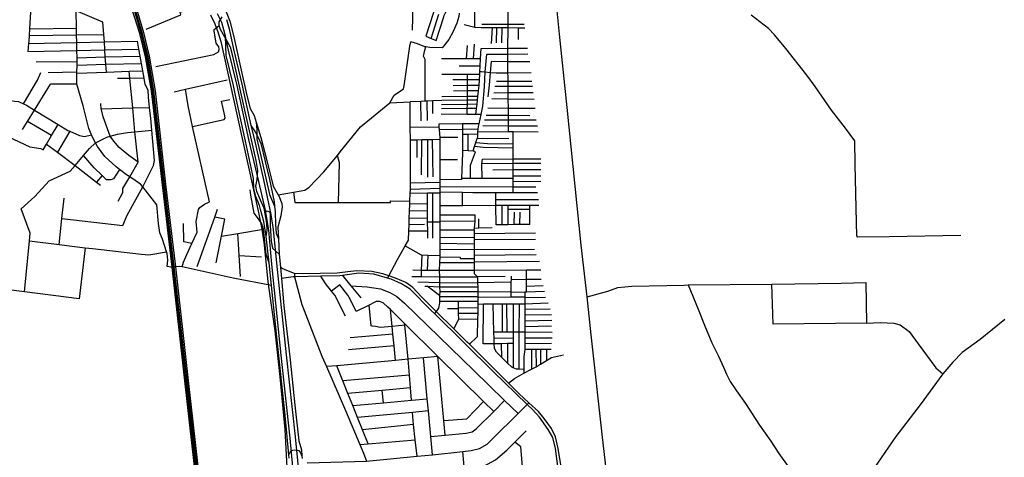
# Model space of a CAD drawing. Header units: millimetres. Extents: x 664923 to 767831, y 3118803 to 3207600.
# Tile 107 of 256: x 724579 to 728449, y 3152654 to 3154375. Entities that reach past the tile are written whole.
import ezdxf

# ---------------------------------------------------------------- set-up
doc = ezdxf.new("R2010")
doc.units = ezdxf.units.MM
for name, color, linetype in [('railways', 4, 'Continuous'), ('roads_2', 2, 'Continuous'), ('roads_3', 3, 'Continuous')]:
    doc.layers.add(name, color=color, linetype=linetype)

msp = doc.modelspace()

# ---------------------------------------------------------------- linework, layer by layer
at = {"layer": 'railways'}
for points in [[(725499.06, 3150597.98), (725420.46, 3151304.14), (725339.57, 3152012.16), (725307.42, 3152293.47), (725232.38, 3152955.58), (725181.77, 3153402.13), (725144.15, 3153726.6), (725101.57, 3154095.24), (725078.43, 3154229.6), (725056.09, 3154321.88), (725017.85, 3154453.12), (725007.41, 3154490.47), (725001.97, 3154520.24)], [(725503.98, 3150598.21), (725424.76, 3151304.5), (725343.87, 3152012.67), (725311.73, 3152294.03), (725236.62, 3152955.95), (725186.19, 3153402.58), (725148.26, 3153727.15), (725106.21, 3154095.5), (725083.19, 3154230.52), (725060.49, 3154323.66), (725008.83, 3154497.34)], [(725013.97, 3154499.19), (725064.96, 3154324.67), (725087.94, 3154231.46), (725110.86, 3154095.76), (725152.39, 3153727.71), (725190.89, 3153403.05), (725240.85, 3152956.33), (725316.04, 3152294.6), (725348.18, 3152013.19), (725429.06, 3151304.85), (725508.91, 3150598.4)], [(725494.19, 3150597.29), (725416.17, 3151303.78), (725335.26, 3152011.64), (725303.11, 3152292.91), (725228.15, 3152955.2), (725177.44, 3153401.69), (725140.03, 3153726.04), (725096.92, 3154094.98), (725073.68, 3154228.67), (725051.19, 3154320.7), (725008.19, 3154457.02)], [(725328.35, 3154394.73), (725345.44, 3154359.13), (725359, 3154323.94), (725369.12, 3154289.19), (725433.15, 3153997.41), (725517.43, 3153616.41), (725531.13, 3153551.73), (725539.74, 3153489.42)], [(725539.74, 3153489.42), (725554.32, 3153344.32), (725581.78, 3153151.34), (725600.94, 3152970.23), (725621.04, 3152763.29), (725644.85, 3152316.96), (725669.57, 3152089.46), (725664.04, 3151933.51), (725679.59, 3151870.93), (725789.68, 3151576.51), (725806, 3151426.99), (725825.16, 3151206.69), (725910.16, 3150345.56), (725918.13, 3150252.86), (725921.79, 3150210.25), (725930.72, 3150106.44), (725997.65, 3149327.94)]]:
    msp.add_lwpolyline(points, dxfattribs=at)
at = {"layer": 'roads_2'}
for points in [[(727295.13, 3149987.75), (727295.93, 3150009.26), (727246.27, 3150196.89), (727171.09, 3150483.43), (727091.07, 3150790.56), (727072.57, 3150870.73), (727067.16, 3150910.6), (727059.52, 3150971.3), (727042.23, 3151135.24), (727023.67, 3151312.6), (727004.59, 3151506.01), (726999.02, 3151574.79), (726995.29, 3151606.54), (726969.79, 3151823.84), (726947.5, 3152028.52), (726905.68, 3152414.8), (726868.11, 3152744.56), (726825.42, 3153135.12), (726808.77, 3153285.11), (726786.22, 3153488.39), (726730.29, 3154029.53), (726700.63, 3154318.14), (726673.84, 3154581.26)], [(725567.96, 3153330.33), (725417.77, 3153358.43), (725216.94, 3153402.94), (725208.43, 3153404.81), (725190.89, 3153403.05), (725186.19, 3153402.58), (725181.77, 3153402.13), (725177.44, 3153401.69), (725173.02, 3153401.25), (725158.07, 3153404.34), (725161.6, 3153429.62), (725158, 3153455.52), (725155.98, 3153462), (725140.28, 3153512.34), (725129.94, 3153537.15), (725124.21, 3153573.8), (725118.37, 3153646.42), (725062.14, 3153718.21), (725053.93, 3153728.69), (725011.26, 3153757.21), (724999.07, 3153765.36), (724971.18, 3153786.24), (724957.47, 3153796.51), (724913.57, 3153836.46), (724884.38, 3153876.31), (724876.45, 3153890.75), (724866.94, 3153908.11), (724860.99, 3153921.67), (724849.95, 3153946.85), (724828.31, 3154036.28), (724803.08, 3154121.81), (724803.76, 3154165.16), (724803.82, 3154168.79), (724804.26, 3154196.88), (724804.15, 3154209.37), (724803.99, 3154225.61), (724803.45, 3154254.16), (724802.86, 3154284.77), (724802.42, 3154315.68), (724802.04, 3154341.58), (724801.18, 3154409.88)], [(725658.14, 3152559.95), (725641.91, 3152728.89), (725607.01, 3153055.53), (725569.69, 3153413.46), (725557.68, 3153547), (725551.64, 3153585.2), (725544.6, 3153625.68), (725519.17, 3153738.31), (725480.01, 3153904.14), (725433.05, 3154115.92), (725399.94, 3154254.79), (725387.3, 3154309.86), (725381.58, 3154334.74), (725372.7, 3154364.62), (725356.78, 3154397.98)], [(725383.25, 3154422.78), (725404.44, 3154368.86), (725418.55, 3154312.63), (725448.97, 3154175.97), (725471.85, 3154076.68), (725484.41, 3154025.97), (725499.9, 3153997.7), (725507.72, 3153972.03), (725526.24, 3153911.24), (725550.1, 3153821.75), (725574.42, 3153720.58), (725594.65, 3153686.64), (725597.17, 3153682.41), (725608.47, 3153652.39), (725610.12, 3153638.66), (725604.78, 3153604.15), (725592.97, 3153558.72), (725595.58, 3153512.73), (725598.97, 3153452.63), (725599.61, 3153441.36), (725603.41, 3153400.83), (725607.46, 3153357.59), (725617.59, 3153249.42), (725639.9, 3153048.62), (725659.91, 3152859.46), (725676.45, 3152718.66), (725686.59, 3152682.83), (725688.32, 3152658.53), (725688.97, 3152649.45)], [(725637.54, 3152650.19), (725636.34, 3152663.51), (725622.3, 3152819.48), (725591.93, 3153103.42), (725573.35, 3153278.83), (725567.96, 3153330.33), (725558.76, 3153418.27), (725547.93, 3153521.8), (725551.32, 3153546.02), (725549.9, 3153575.4), (725544.12, 3153611.99), (725539.71, 3153633.71), (725525.79, 3153665.7), (725510.61, 3153699.82), (725507.07, 3153720.93), (725512.27, 3153746.76), (725514.8, 3153781.58), (725508.74, 3153820.93), (725463.44, 3154018.76), (725434.39, 3154149.48), (725416.22, 3154231.23), (725407.02, 3154266.39), (725367.63, 3154336.07), (725362.24, 3154352.25), (725362.89, 3154366.26), (725374.94, 3154386.72)], [(725391.14, 3154375.76), (725401.53, 3154338.79), (725418.97, 3154259.06), (725452.29, 3154121.12), (725487.75, 3153959.17), (725499.74, 3153908.18), (725537.48, 3153744.63), (725565.91, 3153608.88), (725574.65, 3153550.08), (725587.81, 3153417.24), (725626.1, 3153056.59), (725661.38, 3152734.18), (725678.38, 3152561.96)], [(728278.02, 3153525.93), (727996.54, 3153520.88), (727872.74, 3153519.57), (727868.72, 3153524.9), (727867.67, 3153579.22), (727862.37, 3153805.2), (727861.66, 3153898.28), (727824.35, 3153947.99), (727769.44, 3154019.45), (727704.98, 3154111.72), (727672.99, 3154156.35), (727590, 3154261.68), (727545.86, 3154316.03), (727521.46, 3154340.03), (727453.4, 3154393.47)], [(725547.93, 3153521.8), (725538, 3153581.42), (725525.59, 3153628.85), (725521.53, 3153644.37), (725506.93, 3153680.05), (725499.37, 3153711.43), (725497.87, 3153750.1), (725465.65, 3153897.1), (725427.21, 3154077.48), (725419.51, 3154116.36), (725390.76, 3154234.82), (725387.3, 3154309.86)], [(725594.65, 3153686.64), (725654.7, 3153696.97), (725698.93, 3153704.59), (725717.08, 3153715.93), (725774.78, 3153776.79), (725827.25, 3153841.5), (725838.08, 3153854.86), (725918.16, 3153953.48), (726033.49, 3154048.26)], [(726033.49, 3154048.26), (726113.09, 3154051.66)], [(726114.2, 3153902.49), (726113.83, 3153952.47), (726113.09, 3154051.66)], [(725507.72, 3153972.03), (725510.57, 3153941.63), (725510.84, 3153906.65), (725532.15, 3153815.47), (725561.09, 3153687.1), (725580.9, 3153641.93)], [(725487.75, 3153959.17), (725504.18, 3153933.9), (725517.52, 3153908.94), (725526.92, 3153888.39)], [(726114.2, 3153902.49), (726141.55, 3153903.1), (726159.59, 3153903.51), (726182.89, 3153904.04), (726200.32, 3153904.43), (726230.24, 3153905.11)], [(726230.24, 3153905.11), (726230.37, 3153824.31), (726230.51, 3153744.66), (726230.52, 3153735.9), (726230.55, 3153718.45), (726230.56, 3153711.3), (726230.58, 3153697.58), (726230.59, 3153694.13), (726230.67, 3153642.81), (726230.69, 3153635.47), (726230.68, 3153607.41), (726230.67, 3153584.04), (726230.67, 3153579.57), (726230.66, 3153547.99), (726230.65, 3153518.8), (726230.64, 3153496.8), (726230.63, 3153472.43), (726230.39, 3153447.87), (726230.16, 3153441.93), (726229.35, 3153420.33), (726228.14, 3153388.19), (726228.6, 3153364.28), (726229.05, 3153340.9), (726229.36, 3153324.99), (726229.73, 3153305.67), (726229.26, 3153289.97), (726229.12, 3153285.48), (726228.54, 3153266.41), (726228.4, 3153261.62), (726225.26, 3153240.34), (726215.82, 3153227.98), (726208.56, 3153219.47)], [(725526.92, 3153888.39), (725560.55, 3153746.63), (725579.44, 3153658.37), (725580.9, 3153641.93), (725582.89, 3153619.78), (725584.05, 3153569.23), (725586.42, 3153536.02), (725595.58, 3153512.73)], [(725544.12, 3153611.99), (725546.15, 3153620.23), (725551.9, 3153623.03), (725561.15, 3153619.93), (725563.18, 3153612.28), (725562.83, 3153596.9), (725563.25, 3153565.38), (725567.7, 3153504.51), (725572.13, 3153476.73), (725598.97, 3153452.63)], [(725658.8, 3153377.42), (725658.55, 3153363.79), (725687.7, 3153255.49), (725766.78, 3153052.23), (725784.62, 3153010.79), (725858.86, 3152838.34), (725915.67, 3152704.07), (725930.14, 3152669.89), (725941.79, 3152639.25)], [(728450.31, 3153195.6), (728353.68, 3153117.31), (728283.2, 3153066.06), (728246.6, 3153028.21), (728206.96, 3152981.8), (728118.65, 3152860.16), (728022.9, 3152736.27), (727907.74, 3152568.46)], [(725636.34, 3152663.51), (725642.8, 3152676.68), (725652.15, 3152682.14), (725660.67, 3152682.99), (725675.47, 3152680.98), (725680.91, 3152673.98), (725688.32, 3152658.53)]]:
    msp.add_lwpolyline(points, dxfattribs=at)
at = {"layer": 'roads_3'}
for points in [[(726367.82, 3154344.33), (726367.74, 3154379.39), (726367.69, 3154401.59), (726367.55, 3154463.15), (726367.51, 3154479.85), (726367.47, 3154497.14), (726367.42, 3154519.32), (726367.17, 3154562.07), (726367.05, 3154583.27), (726366.46, 3154685.46), (726366.4, 3154694.58), (726366.86, 3154717.41), (726366.98, 3154723.09), (726367.25, 3154736.83), (726367.47, 3154747.53), (726368.01, 3154774.48), (726368.2, 3154784.33)], [(726122.85, 3154334.08), (726125.23, 3154432.06), (726125.71, 3154452.2), (726127.5, 3154519.14), (726128.47, 3154555.4), (726135.02, 3154582.09), (726140.37, 3154603.94), (726142.89, 3154626.98), (726142.92, 3154630.07), (726143.48, 3154689.07), (726141.73, 3154703.8), (726141.11, 3154709.06), (726136.97, 3154729.8), (726135.65, 3154736.46), (726133.65, 3154778.04)], [(726215.34, 3154293.74), (726245.38, 3154386.49), (726246.3, 3154388.86), (726253.14, 3154404.59), (726254.57, 3154519.74), (726253.92, 3154584.48), (726253.52, 3154631.5), (726253.27, 3154660.21)], [(726207.94, 3154583.56), (726208.97, 3154519.53), (726206.83, 3154419.63), (726205.03, 3154403.86), (726174.69, 3154309.7)], [(724626.78, 3154493.46), (724617.83, 3154339.72), (724616.19, 3154312.91), (724614.82, 3154290.38), (724613.96, 3154281.47), (724610.95, 3154250.3)], [(725075.29, 3154337.54), (725212.3, 3154394.09), (725209.49, 3154405.06), (725285.99, 3154431.01), (725334.13, 3154447.63)], [(726499, 3154460.35), (726498.65, 3154438.99), (726498.3, 3154418.22), (726498.03, 3154401.49), (726497.66, 3154378.89), (726497.31, 3154357.28), (726497.07, 3154342.55), (726495.81, 3154262.69), (726496.03, 3154239.79), (726496.32, 3154209.54), (726496.73, 3154166.43), (726496.88, 3154150.67), (726497.06, 3154133.64), (726497.28, 3154114.22), (726497.58, 3154086.86), (726497.82, 3154064.19), (726498.19, 3154027.04), (726498.24, 3153999.31), (726498.28, 3153980.95), (726498.33, 3153958.16), (726498.38, 3153935.11)], [(724906.12, 3154364.91), (724801.18, 3154409.88)], [(726305.86, 3154401.3), (726304.29, 3154388.27), (726296.89, 3154361.9), (726281.92, 3154328.74), (726265.9, 3154297.38), (726246.31, 3154272.4), (726238.96, 3154264.38), (726190.91, 3154265.08), (726174.79, 3154267.86), (726170.97, 3154268.52), (726142.97, 3154280.29), (726116.39, 3154287.53)], [(724919.92, 3154169.19), (724917.15, 3154199.67), (724914.53, 3154228.59), (724913.17, 3154256.47), (724911.67, 3154287.47), (724909.53, 3154317.27), (724906.12, 3154364.91)], [(726196.44, 3154301.16), (726226.72, 3154396.17)], [(724617.83, 3154339.72), (724802.04, 3154341.58)], [(725113.66, 3154190.77), (725341.86, 3154237.63), (725360.61, 3154248.38), (725362.74, 3154258.42), (725360.82, 3154267.82), (725351.04, 3154283.02), (725342.58, 3154331.15), (725343.45, 3154336.17), (725362.24, 3154352.25)], [(726564.87, 3154342.27), (726537.96, 3154342.38), (726497.07, 3154342.55), (726473.72, 3154342.65), (726454.07, 3154342.74), (726436.74, 3154342.8), (726419.1, 3154342.88), (726390.92, 3154342.74), (726367.82, 3154344.33), (726325.42, 3154354.58)], [(726395.72, 3154356.95), (726497.31, 3154357.28), (726561.13, 3154357.52)], [(726433.32, 3154281.93), (726436.74, 3154342.8)], [(726453.49, 3154284.46), (726454.07, 3154342.74)], [(726473.72, 3154342.65), (726472.99, 3154283.69)], [(726537.96, 3154342.38), (726537.67, 3154297.35)], [(724613.96, 3154281.47), (724802.86, 3154284.77), (724911.67, 3154287.47), (725041.2, 3154290.71)], [(724616.19, 3154312.91), (724802.42, 3154315.68), (724909.53, 3154317.27)], [(724983.61, 3153566.16), (725001.5, 3153606.81), (725062.14, 3153718.21), (725105.02, 3153801.47), (725108.2, 3153821.4), (725097.63, 3153940.88), (725093.53, 3153987.11), (725089.06, 3154029.97), (725084.83, 3154070.49), (725084.02, 3154098.5), (725072.37, 3154120.86), (725067.92, 3154145.09), (725062.57, 3154174.15), (725057.25, 3154203.13), (725051.89, 3154232.29), (725046.93, 3154259.29), (725041.2, 3154290.71)], [(726033.49, 3154048.26), (726051.16, 3154078.3), (726086.83, 3154102.56), (726089.36, 3154115), (726112.81, 3154271.24), (726116.39, 3154287.53)], [(726174.69, 3154309.7), (726196.44, 3154301.16), (726215.34, 3154293.74)], [(724610.95, 3154250.3), (724803.45, 3154254.16), (724913.17, 3154256.47), (725046.93, 3154259.29)], [(726173.09, 3154054.37), (726171.99, 3154217.99), (726165.83, 3154231.79), (726171.27, 3154255.29), (726174.79, 3154267.86)], [(726334.42, 3154221.08), (726339.1, 3154273.59)], [(726363.01, 3154220.87), (726365.95, 3154279.15)], [(726372.1, 3154002.74), (726374.57, 3154025.8), (726376.33, 3154042.36), (726378.1, 3154058.88), (726379.6, 3154072.88), (726382.04, 3154095.71), (726384.29, 3154116.72), (726385.65, 3154139.16), (726386.93, 3154160.19), (726387.62, 3154171.43), (726388.86, 3154191.88), (726390.62, 3154220.67), (726393.09, 3154261.51)], [(726393.09, 3154261.51), (726495.81, 3154262.69), (726574.7, 3154263.59)], [(724804.15, 3154209.37), (724642.93, 3154207.93)], [(724803.99, 3154225.61), (724914.53, 3154228.59), (725051.89, 3154232.29)], [(724804.26, 3154196.88), (724917.15, 3154199.67), (725057.25, 3154203.13)], [(726390.62, 3154220.67), (726363.01, 3154220.87), (726334.42, 3154221.08), (726236.3, 3154221.79)], [(726361.77, 3153858.96), (726366.72, 3153876.27), (726371.24, 3153892.03), (726377.15, 3153907.36), (726379.47, 3153913.24), (726379.3, 3153925.84), (726379.19, 3153934.71), (726380.7, 3153944.41), (726382.32, 3153954.84), (726384.66, 3153966.02), (726392.11, 3154001.57), (726399.03, 3154034.62), (726405.66, 3154111.19), (726408.88, 3154169.61), (726415.34, 3154239.84)], [(726415.34, 3154239.84), (726496.03, 3154239.79), (726575.88, 3154241.12)], [(726432.13, 3154210.32), (726428.06, 3154168.05), (726424.39, 3154117.4), (726419.19, 3154071.51)], [(726584.19, 3154209.62), (726496.32, 3154209.54), (726432.13, 3154210.32)], [(724593.72, 3154044.05), (724648.12, 3154137), (724662.04, 3154166.92)], [(724803.82, 3154168.79), (724691.05, 3154166.12)], [(724803.76, 3154165.16), (724919.92, 3154169.19), (725009.49, 3154172.3), (725062.57, 3154174.15)], [(724965.7, 3153661.14), (724984.38, 3153695.74), (724983.51, 3153710.93), (725011.26, 3153757.21), (725043.8, 3153815.06), (725031.82, 3153934.45), (725022.98, 3154028.61), (725012.15, 3154144.09), (725009.49, 3154172.3)], [(726388.86, 3154191.88), (726306, 3154192.28)], [(726387.62, 3154171.43), (726394.3, 3154170.79), (726408.88, 3154169.61), (726428.06, 3154168.05), (726451.08, 3154166.19), (726496.73, 3154166.43), (726589.73, 3154166.92)], [(725067.92, 3154145.09), (725012.15, 3154144.09), (724963.05, 3154143.48)], [(725186.44, 3154091.88), (725230.48, 3154101.84), (725393.85, 3154138.76)], [(726386.93, 3154160.19), (726339.23, 3154160.12), (726237.68, 3154159.58)], [(726385.65, 3154139.16), (726339.06, 3154138.93), (726281.87, 3154138.65)], [(726337.98, 3154002.81), (726338.16, 3154025.57), (726338.3, 3154041.92), (726338.43, 3154058.43), (726338.54, 3154072.64), (726338.72, 3154095.01), (726338.89, 3154116.16), (726339.06, 3154138.93), (726339.23, 3154160.12)], [(726452.33, 3154133.93), (726497.06, 3154133.64), (726592.27, 3154133.01)], [(724589.15, 3153942.73), (724608.79, 3153974.66), (724636.53, 3154019.72), (724699.46, 3154121.82)], [(724803.08, 3154121.81), (724699.46, 3154121.82)], [(725216.94, 3153402.94), (725222.76, 3153421.25), (725236.12, 3153451.14), (725255.78, 3153494.82), (725275.82, 3153539.26), (725272.3, 3153581.73), (725281.45, 3153628.86), (725287.31, 3153636.09), (725305.43, 3153649.33), (725325.29, 3153659.29), (725258.58, 3153955.39), (725240.31, 3154036.53), (725230.48, 3154101.84)], [(726384.29, 3154116.72), (726338.89, 3154116.16), (726283.13, 3154115.48)], [(726382.04, 3154095.71), (726338.72, 3154095.01), (726283.34, 3154094.11)], [(726596.71, 3154087.74), (726497.58, 3154086.86), (726441.85, 3154086.36)], [(726445.97, 3154114.28), (726497.28, 3154114.22), (726594.37, 3154114.11)], [(724496.07, 3154075.08), (724543.41, 3154056.92), (724558.13, 3154055.16), (724573.85, 3154053.28), (724593.72, 3154044.05), (724605.28, 3154038.68), (724636.53, 3154019.72), (724729.97, 3153963.04), (724768.28, 3153939.82), (724775.63, 3153936.62), (724814.11, 3153919.9), (724832.96, 3153915.45), (724860.99, 3153921.67)], [(725258.58, 3153955.39), (725382.54, 3153982.31), (725385.96, 3153987.32), (725384.67, 3153997.36), (725372.21, 3154055.08), (725404.1, 3154061.41)], [(726378.1, 3154058.88), (726338.43, 3154058.43), (726238.43, 3154057.34), (726203.07, 3154055.74), (726178.99, 3154054.64), (726173.09, 3154054.37), (726156.1, 3154053.6), (726113.09, 3154051.66)], [(726156.33, 3153977.89), (726156.1, 3154053.6)], [(726178.99, 3154054.64), (726180.66, 3153978.16)], [(726203.01, 3154006.63), (726203.07, 3154055.74)], [(726379.6, 3154072.88), (726338.54, 3154072.64), (726237.74, 3154072.05)], [(726434.56, 3154065.04), (726497.82, 3154064.19), (726600.43, 3154062.8)], [(725043.8, 3153815.06), (725007.14, 3153840.91), (724969.6, 3153871.95), (724948.43, 3153896.74), (724934.38, 3153916.83), (724906.92, 3153993.7), (724900.02, 3154020.5), (724899.46, 3154025.1), (724897.05, 3154044.88)], [(724899.46, 3154025.1), (725022.98, 3154028.61), (725089.06, 3154029.97)], [(726374.57, 3154025.8), (726338.16, 3154025.57), (726236.82, 3154024.88)], [(726376.33, 3154042.36), (726338.3, 3154041.92), (726237.33, 3154040.79)], [(726419.38, 3154027.8), (726498.19, 3154027.04), (726604.61, 3154026.81)], [(724704.06, 3153920.01), (724608.79, 3153974.66)], [(726392.11, 3154001.57), (726372.1, 3154002.74), (726337.98, 3154002.81), (726235.62, 3154003.04)], [(726405.55, 3153981.59), (726498.28, 3153980.95), (726609.31, 3153980.89)], [(726412.29, 3154000.07), (726498.24, 3153999.31), (726584.04, 3153997.94)], [(724471.64, 3153966.82), (724509.52, 3153925.91), (724618.79, 3153874.73), (724661.61, 3153868.07), (724670.78, 3153863.53)], [(724584.27, 3153631.13), (724638.47, 3153679.5), (724694.33, 3153741.95), (724777.36, 3153779.71), (724796.69, 3153802.14), (724830.16, 3153840.95), (724853.24, 3153868.14), (724876.45, 3153890.75), (724921.06, 3153912.92), (724934.38, 3153916.83), (724962.67, 3153925.14), (725003.03, 3153931.64), (725031.82, 3153934.45), (725097.63, 3153940.88)], [(724670.78, 3153863.53), (724683.63, 3153886.04), (724704.06, 3153920.01), (724729.97, 3153963.04)], [(724775.63, 3153936.62), (724727.06, 3153853.81)], [(726113.83, 3153952.47), (726226.72, 3153954.37)], [(726384.66, 3153966.02), (726318.76, 3153965.44), (726225.57, 3153964.62)], [(726225.57, 3153964.62), (726226.72, 3153954.37), (726227.58, 3153942.29), (726229.77, 3153911.72), (726230.24, 3153905.11)], [(726380.7, 3153944.41), (726318.84, 3153942.83), (726227.58, 3153942.29)], [(726318.76, 3153965.44), (726318.84, 3153942.83), (726318.9, 3153924.7), (726319.12, 3153861.96), (726319.15, 3153849.86), (726315.88, 3153752.15), (726315.69, 3153746.13)], [(726379.19, 3153934.71), (726498.38, 3153935.11), (726518.2, 3153934.96), (726616.97, 3153934.19)], [(726399.72, 3153958.43), (726498.33, 3153958.16), (726613.94, 3153957.84)], [(726518.55, 3153695.13), (726518.5, 3153717.33), (726518.44, 3153739.32), (726518.4, 3153751.8), (726518.37, 3153760.51), (726518.3, 3153785.5), (726518.24, 3153809.32), (726518.19, 3153827.46), (726518.07, 3153870.41), (726518.02, 3153886.75), (726518.01, 3153890.98), (726518.2, 3153934.96)], [(726024.12, 3153358.95), (726029.06, 3153368.15), (726063.35, 3153432.06), (726094.3, 3153486.19), (726106.94, 3153508.3), (726108.29, 3153543.41), (726109.25, 3153568.23), (726110.21, 3153593.18), (726111.32, 3153622.04), (726112.38, 3153649.52), (726112.85, 3153661.7), (726114.07, 3153692.88), (726114.31, 3153707.84), (726114.35, 3153733.63), (726114.56, 3153856.04), (726114.2, 3153902.49)], [(726141.49, 3153832.6), (726141.55, 3153903.1)], [(726158.41, 3153764.76), (726159.59, 3153903.51)], [(726182.31, 3153755.34), (726182.89, 3153904.04)], [(726200.32, 3153904.43), (726202.34, 3153757.53)], [(726300.73, 3153911.83), (726229.77, 3153911.72)], [(726318.9, 3153924.7), (726341.83, 3153925.14), (726379.3, 3153925.84)], [(726342.05, 3153860.34), (726341.83, 3153925.14)], [(726501.7, 3153905.99), (726377.15, 3153907.36)], [(724683.63, 3153886.04), (724727.06, 3153853.81), (724796.69, 3153802.14), (724880.01, 3153736.63), (724896.01, 3153724.05)], [(726319.12, 3153861.96), (726342.05, 3153860.34), (726361.77, 3153858.96)], [(726350.62, 3153752.09), (726350.43, 3153802.65), (726370.09, 3153855.26), (726361.77, 3153858.96)], [(726518.07, 3153870.41), (726400.98, 3153872.99), (726366.72, 3153876.27)], [(726371.24, 3153892.03), (726417.7, 3153888.65), (726518.02, 3153886.75)], [(724971.18, 3153786.24), (724947.19, 3153749.68), (724937.39, 3153745.44), (724920.38, 3153745.7), (724903.06, 3153762.14), (724871.12, 3153792.47), (724830.16, 3153840.95)], [(725831.4, 3153656.43), (725835.69, 3153812.1), (725827.25, 3153841.5)], [(726299.14, 3153823.83), (726230.37, 3153824.31)], [(726396.83, 3153752.01), (726395.33, 3153808.35), (726397.82, 3153826.34)], [(726397.82, 3153826.34), (726518.19, 3153827.46), (726626.47, 3153827.92)], [(726626.62, 3153809.78), (726518.24, 3153809.32), (726395.33, 3153808.35)], [(726438.16, 3153784.77), (726518.3, 3153785.5), (726626.89, 3153785.58)], [(724903.06, 3153762.14), (724880.01, 3153736.63)], [(726315.69, 3153746.13), (726230.51, 3153744.66)], [(726315.88, 3153752.15), (726350.62, 3153752.09), (726396.83, 3153752.01), (726518.4, 3153751.8)], [(726518.37, 3153760.51), (726627.36, 3153761.38)], [(726518.44, 3153739.32), (726626.94, 3153740.61)], [(725558.76, 3153418.27), (725547.59, 3153452.25), (725536.98, 3153551.53), (725529.76, 3153575.07), (725513.11, 3153596.68), (725500.77, 3153613.95), (725487.04, 3153685.08), (725485.28, 3153705.63)], [(726230.56, 3153711.3), (726114.31, 3153707.84)], [(726114.35, 3153733.63), (726230.52, 3153735.9)], [(726230.55, 3153718.45), (726518.5, 3153717.33), (726608.12, 3153718.26)], [(724734.1, 3153491.2), (724744.95, 3153592.74), (724753.52, 3153672.96)], [(725654.7, 3153696.97), (725660.59, 3153656.31)], [(725660.59, 3153656.31), (725831.4, 3153656.43), (726036.35, 3153656.58), (726036.8, 3153662.98), (726112.85, 3153661.7)], [(726114.07, 3153692.88), (726181.52, 3153693.61), (726201.58, 3153693.82), (726230.59, 3153694.13)], [(726182.71, 3153515.33), (726182.52, 3153543.96), (726182.29, 3153579.45), (726182.18, 3153594.18), (726181.99, 3153623.42), (726181.81, 3153650.44), (726181.52, 3153693.61)], [(726201.58, 3153693.82), (726201.57, 3153579.5), (726201.56, 3153515.69)], [(726230.58, 3153697.58), (726319.47, 3153696.35), (726360, 3153695.79), (726449.83, 3153695.42), (726518.55, 3153695.13), (726534.77, 3153695.06), (726614.03, 3153695.79)], [(726319.67, 3153643.46), (726319.47, 3153696.35)], [(726451.44, 3153568.61), (726450.48, 3153644.43), (726450.18, 3153667.62), (726449.83, 3153695.42)], [(726450.18, 3153667.62), (726617.8, 3153668.02)], [(724597.21, 3153304.63), (724617, 3153505.97), (724619.28, 3153534.88), (724584.27, 3153631.13)], [(725276.54, 3153404.72), (725345.42, 3153599.02), (725356.55, 3153630.43)], [(726181.99, 3153623.42), (726111.32, 3153622.04)], [(726181.81, 3153650.44), (726112.38, 3153649.52)], [(726618.66, 3153644.24), (726584.03, 3153644.29), (726497.24, 3153644.38), (726475.16, 3153644.4), (726450.48, 3153644.43), (726319.67, 3153643.46), (726230.67, 3153642.81)], [(726474.76, 3153568.78), (726475.16, 3153644.4)], [(726497.24, 3153644.38), (726497.32, 3153630.02), (726497.65, 3153568.95)], [(726497.32, 3153630.02), (726584.1, 3153629.86)], [(726584.42, 3153569.56), (726584.1, 3153629.86), (726584.03, 3153644.29)], [(724744.95, 3153592.74), (724983.61, 3153566.16)], [(725351.14, 3153418.27), (725371.7, 3153523.94), (725384.6, 3153590.18), (725345.42, 3153599.02)], [(726182.18, 3153594.18), (726110.21, 3153593.18)], [(726230.67, 3153584.04), (726368.49, 3153582.84)], [(726230.68, 3153607.41), (726369.44, 3153607.66)], [(726365.2, 3153548.24), (726365.93, 3153555.84), (726368.49, 3153582.84), (726369.44, 3153607.66)], [(726383.6, 3153556.26), (726383.73, 3153592.01)], [(726521.84, 3153618.37), (726521.57, 3153569.12)], [(726543.96, 3153617.59), (726543.89, 3153569.27)], [(725255.78, 3153494.82), (725224.33, 3153500.99), (725222.95, 3153572.93)], [(725371.7, 3153523.94), (725436.5, 3153534.75), (725536.98, 3153551.53)], [(726170.13, 3153569.13), (726109.25, 3153568.23)], [(726182.29, 3153579.45), (726201.57, 3153579.5), (726230.67, 3153579.57)], [(726230.66, 3153547.99), (726365.2, 3153548.24)], [(726365.2, 3153548.24), (726365.23, 3153532.43), (726365.26, 3153519.42), (726365.28, 3153510.46), (726365.31, 3153494.06), (726365.35, 3153470.92), (726365.4, 3153447.91), (726365.42, 3153435.89), (726365.45, 3153422.97), (726365.45, 3153419.8), (726365.52, 3153388.37), (726365.54, 3153376.86), (726378.43, 3153364.14), (726378.8, 3153340.3), (726379.04, 3153324.91), (726379.34, 3153305.85), (726379.49, 3153283.72), (726379.94, 3153267.35), (726380.13, 3153255.49)], [(726365.93, 3153555.84), (726383.6, 3153556.26), (726436.29, 3153557.53)], [(726584.42, 3153569.56), (726543.89, 3153569.27), (726521.57, 3153569.12), (726497.65, 3153568.95), (726474.76, 3153568.78), (726451.44, 3153568.61)], [(725447.22, 3153364.51), (725441.73, 3153447.69), (725440.13, 3153471.94), (725436.5, 3153534.75)], [(726182.52, 3153543.96), (726108.29, 3153543.41)], [(726230.65, 3153518.8), (726365.26, 3153519.42)], [(726606.08, 3153535.7), (726365.23, 3153532.43)], [(726365.28, 3153510.46), (726606.34, 3153512.12)], [(724617, 3153505.97), (724734.1, 3153491.2), (724835.61, 3153478.39), (724864.62, 3153474.73), (725057.52, 3153452.87), (725086.41, 3153450.87), (725155.98, 3153462)], [(724835.61, 3153478.39), (724812.38, 3153277.2)], [(726094.3, 3153486.19), (726156.98, 3153450), (726159.39, 3153449.93), (726182.52, 3153449.26), (726230.39, 3153447.87)], [(726230.63, 3153472.43), (726365.35, 3153470.92), (726602.76, 3153472.36)], [(726230.64, 3153496.8), (726365.31, 3153494.06)], [(725441.73, 3153447.69), (725528.71, 3153441.89)], [(726159.39, 3153449.93), (726157.11, 3153389.29), (726156.21, 3153365.24)], [(726182.52, 3153449.26), (726180.07, 3153388.92)], [(726230.16, 3153441.93), (726310.37, 3153441.72), (726310.35, 3153436.04), (726365.42, 3153435.89)], [(726608.34, 3153449.86), (726365.4, 3153447.91)], [(726710.81, 3152592.93), (726695.56, 3152689.18), (726684.31, 3152734.38), (726669.18, 3152766.73), (726640.52, 3152807.25), (726618.14, 3152833.74), (726580.17, 3152868.78), (726540.48, 3152905.4), (726500.68, 3152944.97), (726346.17, 3153098.57), (726338.14, 3153106.56), (726285.64, 3153158.66), (726215.82, 3153227.98), (726157.26, 3153286.1), (726123.78, 3153321.63), (726096.61, 3153341.23), (726055.53, 3153359.21), (726029.06, 3153368.15), (726006.01, 3153375.93), (725963.47, 3153384.36), (725904.09, 3153387.03), (725868.36, 3153383.35), (725827.19, 3153377.94), (725693.28, 3153375.36), (725658.8, 3153377.42), (725628.24, 3153388.79), (725610.05, 3153396.34), (725603.41, 3153400.83)], [(726627.46, 3153390.48), (726571.09, 3153390.02), (726365.52, 3153388.37), (726228.14, 3153388.19), (726180.07, 3153388.92), (726157.11, 3153389.29), (726124.12, 3153389.79)], [(726229.35, 3153420.33), (726365.45, 3153419.8)], [(726365.45, 3153422.97), (726621.83, 3153425.95)], [(726716.28, 3152448.97), (726684.2, 3152689.12), (726673.7, 3152732), (726655.69, 3152763.97), (726621.89, 3152812.15), (726593.88, 3152841.62), (726573.06, 3152861.75), (726440.63, 3152989.82), (726208.56, 3153219.47), (726195.88, 3153232.02), (726113.48, 3153315.05), (726079.82, 3153336.33), (726039.27, 3153354.77), (726024.12, 3153358.95), (725970.09, 3153373.83), (725911.62, 3153378.08), (725874.58, 3153373.38), (725847.69, 3153368.92), (725837.52, 3153367.22), (725762.32, 3153365.78), (725658.55, 3153363.79), (725653.06, 3153363.68), (725607.46, 3153357.59)], [(725859.57, 3153209.17), (725816.88, 3153291.68), (725804.12, 3153307.99), (725781.23, 3153337.18), (725762.32, 3153365.78)], [(725847.69, 3153368.92), (725880.54, 3153328.58), (725919.13, 3153281.22)], [(726119.45, 3153365.72), (726156.21, 3153365.24), (726228.6, 3153364.28), (726378.43, 3153364.14)], [(726486.43, 3153364.69), (726378.43, 3153364.14)], [(726509.94, 3153365.97), (726509.88, 3153352.81), (726509.83, 3153342.25), (726509.64, 3153304.17), (726509.54, 3153283.8)], [(726509.88, 3153352.81), (726571.21, 3153354.23), (726628.08, 3153354.73)], [(726571.37, 3153303.73), (726571.3, 3153325.53), (726571.21, 3153354.23), (726571.09, 3153390.02)], [(724812.38, 3153277.2), (724597.21, 3153304.63), (724525.72, 3153313.78)], [(725901.16, 3153227.5), (725878.97, 3153273.42), (725868.72, 3153292.29), (725837.33, 3153332.57), (725804.12, 3153307.99)], [(725880.54, 3153328.58), (725944.56, 3153324.52), (725996.67, 3153317.19), (726033.29, 3153301.77), (726061.52, 3153286.47), (726091.08, 3153260.63), (726363.87, 3152995.69), (726484.93, 3152877.69), (726537.47, 3152826.47)], [(726143.18, 3153343.96), (726229.05, 3153340.9), (726378.8, 3153340.3)], [(726171.55, 3153327.6), (726180.86, 3153327.18), (726229.36, 3153324.99), (726379.04, 3153324.91)], [(726229.26, 3153289.97), (726180.86, 3153327.18)], [(726509.83, 3153342.25), (726378.8, 3153340.3)], [(726635.9, 3153327.77), (726571.3, 3153325.53)], [(726808.77, 3153285.11), (726890.45, 3153307.13), (726930.14, 3153322.16), (726984.34, 3153327.7), (727190.19, 3153331.68), (727206.15, 3153331.82), (727535.61, 3153334.62), (727807.83, 3153339.14), (727905.08, 3153341.77), (727907.42, 3153181.98), (727962.45, 3153184.55), (728014.54, 3153181.81), (728039.56, 3153175.54), (728075.52, 3153149.22), (728110.41, 3153100.37), (728180.15, 3153005.67), (728206.96, 3152981.8)], [(727206.15, 3153331.82), (727245.34, 3153236.31), (727270.54, 3153174.19), (727299.63, 3153104.71), (727325.17, 3153052.14), (727344.68, 3153009.01), (727356.42, 3152981.64), (727371.38, 3152952.75), (727396.08, 3152916.08), (727431.73, 3152865.82), (727487.25, 3152780.94), (727531.68, 3152717.59), (727563.03, 3152668.85), (727599.21, 3152618.07), (727630.42, 3152576.75), (727651.77, 3152547.98), (727672.44, 3152527.69), (727687.13, 3152513.11), (727701.4, 3152491.63), (727719.15, 3152456.95), (727735.94, 3152417.34)], [(727907.42, 3153181.98), (727540.17, 3153177.35), (727535.61, 3153334.62)], [(726379.49, 3153283.72), (726375.92, 3153284.85), (726229.12, 3153285.48)], [(726229.73, 3153305.67), (726379.34, 3153305.85)], [(726379.34, 3153305.85), (726509.64, 3153304.17), (726564.59, 3153303.46)], [(726564.57, 3153284.34), (726509.54, 3153283.8), (726383.48, 3153282.58), (726379.49, 3153283.72)], [(726564.59, 3153303.46), (726564.57, 3153284.34), (726564.56, 3153282.43), (726564.53, 3153256.9)], [(726564.56, 3153282.43), (726645.57, 3153283.7)], [(726641.26, 3153306.45), (726571.37, 3153303.73), (726564.59, 3153303.46)], [(726442.04, 3152834.67), (726402.28, 3152873.76), (726222.25, 3153050.78), (726091.38, 3153179.88), (726035.66, 3153234.86), (726026.3, 3153244.09), (726007.53, 3153260.96), (725992.89, 3153266.8), (725980.31, 3153267.11), (725971.74, 3153262.22), (725952.29, 3153252.66), (725901.16, 3153227.5)], [(725959.77, 3153170.46), (725952.29, 3153252.66)], [(726379.94, 3153267.35), (726303.96, 3153266.87), (726228.54, 3153266.41)], [(726260.9, 3153239.6), (726304.04, 3153239.31)], [(726285.64, 3153158.66), (726304.16, 3153197.78), (726304.1, 3153220.3), (726304.04, 3153239.31), (726304.03, 3153242.51), (726303.96, 3153266.87)], [(726304.03, 3153242.51), (726379.83, 3153243.4)], [(726380.13, 3153255.49), (726379.83, 3153243.4), (726379.3, 3153221.17), (726378.75, 3153198.33), (726377.06, 3153127.67), (726346.17, 3153098.57)], [(726564.53, 3153256.9), (726541.45, 3153256.73), (726518.92, 3153256.56), (726494.04, 3153256.37), (726475.49, 3153256.22), (726440.12, 3153255.95), (726401.83, 3153255.65), (726380.13, 3153255.49)], [(726401.06, 3153100.59), (726401.83, 3153255.65)], [(726560.48, 3152999.89), (726540.01, 3153000.78), (726531.74, 3153001.14), (726518.25, 3153006.41), (726513.04, 3153008.44), (726496.11, 3153024.8), (726473.18, 3153046.97), (726452.46, 3153067), (726445.26, 3153081.6), (726443.53, 3153100.49), (726443.04, 3153122.82), (726442.53, 3153146.16), (726440.12, 3153255.95)], [(726475.49, 3153256.22), (726475.64, 3153146.11)], [(726495.18, 3153146.07), (726494.04, 3153256.37)], [(726518.92, 3153256.56), (726518.1, 3153146.03), (726518.12, 3153123.86), (726518.14, 3153101.46), (726518.25, 3153006.41)], [(726541.45, 3153256.73), (726540.61, 3153145.99), (726540.01, 3153000.78)], [(726564.53, 3153256.9), (726564.5, 3153235.02), (726564.47, 3153212.41), (726564.44, 3153189.2), (726564.41, 3153167.8), (726564.76, 3153145.96), (726564.61, 3153122.22), (726564.47, 3153099.98), (726564.32, 3153077.99)], [(726663.75, 3153236.72), (726564.5, 3153235.02)], [(726656.18, 3153260.16), (726564.53, 3153256.9)], [(726056.2, 3153035.33), (726050.27, 3153092.89), (726045.64, 3153137.83), (726042.44, 3153168.88), (726035.66, 3153234.86)], [(726304.1, 3153220.3), (726379.3, 3153221.17)], [(726304.16, 3153197.78), (726378.75, 3153198.33)], [(726669.5, 3153214.42), (726564.47, 3153212.41)], [(726092.06, 3153173.21), (726042.44, 3153168.88), (725996.25, 3153164.08), (725976.81, 3153168.23), (725964.13, 3153169.95), (725959.77, 3153170.46)], [(726118.56, 3152878.8), (726114.68, 3152927.23), (726110.72, 3152976.74), (726105.68, 3153039.8), (726092.06, 3153173.21), (726091.38, 3153179.88)], [(726669.18, 3153169.6), (726564.41, 3153167.8)], [(726670.73, 3153192.24), (726564.44, 3153189.2)], [(726045.64, 3153137.83), (725877.38, 3153124.32)], [(726671.23, 3153145.47), (726564.76, 3153145.96), (726540.61, 3153145.99), (726518.1, 3153146.03), (726495.18, 3153146.07), (726475.64, 3153146.11), (726442.53, 3153146.16)], [(726443.04, 3153122.82), (726518.12, 3153123.86)], [(726671.27, 3153123.06), (726564.61, 3153122.22)], [(726050.27, 3153092.89), (725871.77, 3153076.84)], [(726518.14, 3153101.46), (726495.84, 3153101.18), (726473.13, 3153100.87), (726443.53, 3153100.49), (726401.06, 3153100.59)], [(726473.18, 3153046.97), (726473.13, 3153100.87)], [(726495.84, 3153101.18), (726496.11, 3153024.8)], [(726669.51, 3153101.61), (726564.47, 3153099.98)], [(726222.25, 3153050.78), (726165.92, 3153045.24), (726105.68, 3153039.8), (726056.2, 3153035.33), (725824.71, 3153014.41), (725784.62, 3153010.79)], [(726201.21, 3152664.28), (726194.55, 3152736.2), (726185.25, 3152836.55), (726180.8, 3152884.61), (726165.92, 3153045.24)], [(726250.52, 3152741.18), (726245.24, 3152798.97), (726222.25, 3153050.78)], [(726500.68, 3152944.97), (726523.91, 3152964.41), (726560.39, 3152985.41), (726590.72, 3153001.06), (726608.74, 3153010.36), (726617.08, 3153014.66), (726625.71, 3153020.1), (726649.92, 3153035.34), (726668.61, 3153047.11), (726716.04, 3153056.86)], [(726564.32, 3153077.99), (726560.81, 3153050.45), (726560.48, 3152999.89), (726560.39, 3152985.41)], [(726668.19, 3153077.99), (726649.37, 3153077.99), (726625.26, 3153077.99), (726608.08, 3153078), (726590.69, 3153077.99), (726564.32, 3153077.99)], [(726590.69, 3153077.99), (726590.72, 3153001.06)], [(726608.08, 3153078), (726608.74, 3153010.36)], [(726625.26, 3153077.99), (726625.71, 3153020.1)], [(726649.37, 3153077.99), (726649.92, 3153035.34)], [(725948.25, 3152706.92), (725926.09, 3152762.08), (725906.36, 3152811.17), (725887.85, 3152857.27), (725868.78, 3152904.71), (725848.91, 3152954.19), (725824.71, 3153014.41)], [(726110.72, 3152976.74), (725848.91, 3152954.19)], [(726114.68, 3152927.23), (726003.8, 3152917.07), (725868.78, 3152904.71)], [(726008.94, 3152868.56), (726003.8, 3152917.07)], [(725708.26, 3152632.2), (725941.79, 3152639.25), (726140.41, 3152658.64), (726201.21, 3152664.28), (726320.69, 3152676.86), (726352.83, 3152680.25), (726386.3, 3152689.17), (726416.72, 3152706.3), (726437.97, 3152727.87), (726537.47, 3152826.47), (726573.06, 3152861.75), (726580.17, 3152868.78)], [(725887.85, 3152857.27), (726008.94, 3152868.56), (726118.56, 3152878.8), (726180.8, 3152884.61)], [(726194.55, 3152736.2), (726250.52, 3152741.18), (726333.13, 3152748.53), (726357.05, 3152754.28), (726373.32, 3152765.7), (726442.04, 3152834.67), (726484.93, 3152877.69)], [(726245.24, 3152798.97), (726335.64, 3152805.85), (726402.28, 3152873.76)], [(726185.25, 3152836.55), (726122.28, 3152830.83), (725906.36, 3152811.17)], [(726140.41, 3152658.64), (726133, 3152723), (726127.05, 3152782.94), (726122.28, 3152830.83)], [(726127.05, 3152782.94), (725926.09, 3152762.08)], [(726327.07, 3152602.17), (726366.35, 3152609.08), (726388.96, 3152615.07), (726403.12, 3152618.82), (726449.07, 3152644.09), (726493.79, 3152681.7), (726525.41, 3152713.72), (726569.56, 3152758.45)], [(725915.67, 3152704.07), (725948.25, 3152706.92), (726133, 3152723)], [(726559.05, 3152570.1), (726547.86, 3152694.73), (726525.41, 3152713.72)], [(726384.83, 3152126.9), (726382.39, 3152179.47), (726381.76, 3152193.78), (726369.49, 3152276.88), (726355.78, 3152336.86), (726353.53, 3152346.75), (726347.16, 3152410.12), (726346.92, 3152412.31), (726332.73, 3152548.04), (726327.07, 3152602.17), (726320.69, 3152676.86)]]:
    msp.add_lwpolyline(points, dxfattribs=at)

doc.saveas('drawing.dxf')
